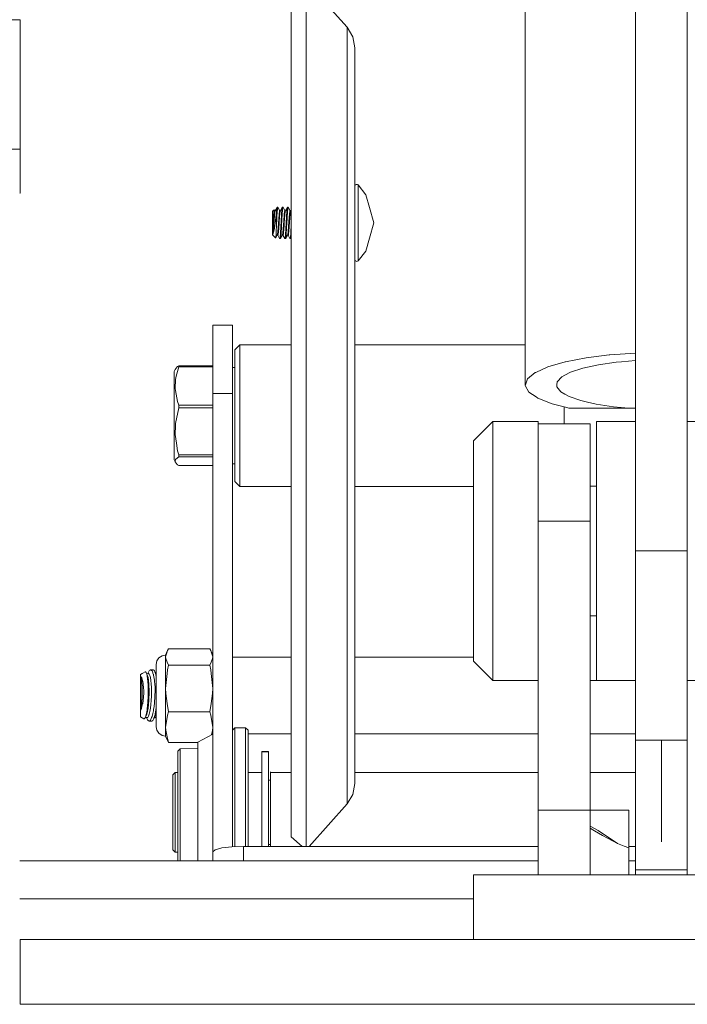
# Model space of a CAD drawing. Header units: millimetres. Extents: x 53056 to 116131, y -669674 to -625124.
# Tile 204 of 256: x 63848 to 63951, y -634815 to -634663. Entities that reach past the tile are written whole.
import ezdxf

# ---------------------------------------------------------------- set-up
doc = ezdxf.new("R2010")
doc.units = ezdxf.units.MM
doc.header["$MEASUREMENT"] = 0
doc.linetypes.add('DGN Style 1', pattern=[536.199087, 0.892178, -535.306909])
doc.linetypes.add('DGN Style 4', pattern=[1428.377269, 713.742545, -356.871273, 0.892178, -356.871273])
doc.layers.add('Main Cradle Tower', color=7, linetype='Continuous', lineweight=0)

# ---------------------------------------------------------------- blocks, each defined once
blk = doc.blocks.new('*U55')
at = {"layer": 'Main Cradle Tower', "color": 7, "linetype": 'Continuous', "lineweight": 0}
for p, q in [((-20651.26, 12739.06), (-20651.26, 12654.06)), ((-20643.26, 12739.06), (-20643.26, 12654.06)), ((-20746.2, 12736.1), (-21095.79, 12736.1)), ((-20746.2, 12716.1), (-21095.79, 12716.1)), ((-20746.2, 12709.29), (-20746.26, 12709.29)), ((-20706.84, 12706.59), (-20706.92, 12706.59)), ((-20706.92, 12706.59), (-20706.84, 12706.59)), ((-20706.84, 12706.59), (-20706.92, 12706.59)), ((-20706.13, 12706.59), (-20706.4, 12707.08)), ((-20706.32, 12706.94), (-20706.13, 12706.59)), ((-20704.96, 12707.11), (-20704.95, 12707.13)), ((-20704.84, 12707.13), (-20704.85, 12707.12)), ((-20704.55, 12706.59), (-20704.45, 12706.59)), ((-20704.52, 12706.59), (-20704.46, 12706.59)), ((-20707.08, 12706.01), (-20707.08, 12705.95)), ((-20706.63, 12706.35), (-20706.63, 12705.55)), ((-20706.63, 12704.62), (-20706.63, 12705.55)), ((-20707.17, 12703.34), (-20707.17, 12703)), ((-20707.15, 12704.4), (-20707.16, 12704.3)), ((-20707.08, 12703.27), (-20707.05, 12703.38)), ((-20707.17, 12703), (-20707.13, 12703.09)), ((-20706.68, 12703.26), (-20706.7, 12702.99)), ((-20706.09, 12702.47), (-20706.07, 12702.61)), ((-20705.98, 12702.5), (-20705.99, 12702.46)), ((-20705.27, 12702.68), (-20705.24, 12702.94)), ((-20705.17, 12702.42), (-20705.24, 12702.31)), ((-20705.23, 12702.31), (-20705.21, 12702.36)), ((-20705.15, 12702.94), (-20705.16, 12702.77)), ((-20704.35, 12702.47), (-20704.44, 12702.31)), ((-20716.47, 12688.92), (-20713.42, 12688.92)), ((-20716.47, 12688.92), (-20716.47, 12688.81)), ((-20712.31, 12685.54), (-20712.31, 12685.89)), ((-20655.19, 12684.34), (-20655.29, 12684.33)), ((-20655.19, 12684.34), (-20651.26, 12684.61)), ((-20722.11, 12681.04), (-20721.73, 12682.51)), ((-20721.73, 12682.67), (-20721.91, 12682.55)), ((-20721.73, 12682.51), (-20721.73, 12682.67)), ((-20721.73, 12682.67), (-20716.47, 12682.67)), ((-20716.47, 12682.51), (-20721.73, 12682.51)), ((-20716.47, 12678.37), (-20716.47, 12683.1)), ((-20713.42, 12683.1), (-20713.42, 12678.37)), ((-20713.42, 12682.4), (-20713.07, 12682.4)), ((-20704.35, 12656.94), (-20704.35, 12682.38)), ((-20653.43, 12683.27), (-20651.26, 12683.45)), ((-20716.47, 12607.62), (-20716.47, 12678.37)), ((-20716.47, 12678.37), (-20713.42, 12678.37)), ((-20713.42, 12678.37), (-20713.42, 12608.39)), ((-20722.23, 12673.75), (-20721.73, 12676.15)), ((-20721.73, 12676.37), (-20721.73, 12676.59)), ((-20721.73, 12676.59), (-20716.47, 12676.59)), ((-20721.73, 12676.37), (-20721.73, 12676.15)), ((-20716.47, 12676.15), (-20721.73, 12676.15)), ((-20712.31, 12676.21), (-20712.31, 12671.93)), ((-20661.52, 12676.1), (-20652.25, 12676.1)), ((-20651.26, 12676.1), (-20652.25, 12676.1)), ((-20658.26, 12665.59), (-20658.26, 12670.85)), ((-20721.73, 12668.6), (-20721.73, 12668.89)), ((-20721.73, 12668.89), (-20716.47, 12668.89)), ((-20716.47, 12668.6), (-20721.73, 12668.6)), ((-20721.73, 12667.26), (-20721.91, 12667.38)), ((-20721.73, 12667.26), (-20716.47, 12667.26)), ((-20713.07, 12667.52), (-20713.42, 12667.52)), ((-20666.26, 12665.59), (-20666.26, 12666.8)), ((-20666.26, 12665.59), (-20666.26, 12663.5)), ((-20658.26, 12665.59), (-20658.26, 12658.65)), ((-20658.26, 12664.06), (-20657.26, 12664.06)), ((-20666.26, 12660.16), (-20666.26, 12658.65)), ((-20666.26, 12658.65), (-20666.26, 12614.06)), ((-20666.26, 12658.65), (-20658.26, 12658.65)), ((-20658.26, 12614.06), (-20658.26, 12658.65)), ((-20643.26, 12654.06), (-20651.26, 12654.06)), ((-20643.26, 12654.06), (-20643.26, 12642.87)), ((-20657.26, 12644.06), (-20658.26, 12644.06)), ((-20723.74, 12637.7), (-20723.51, 12638.5)), ((-20723.45, 12638.69), (-20723.51, 12638.5)), ((-20716.93, 12638.96), (-20723.29, 12638.96)), ((-20716.76, 12638.69), (-20716.93, 12638.96)), ((-20716.7, 12638.5), (-20716.47, 12637.7)), ((-20723.49, 12636.9), (-20723.29, 12636.45)), ((-20723.29, 12636.45), (-20716.93, 12636.45)), ((-20716.76, 12635.69), (-20716.93, 12636.45)), ((-20716.49, 12637.43), (-20716.47, 12637.7)), ((-20713.42, 12637.64), (-20704.35, 12637.64)), ((-20694.53, 12637.64), (-20676.26, 12637.64)), ((-20727.37, 12635.14), (-20727.64, 12635.01)), ((-20727.64, 12635.01), (-20727.64, 12634.98)), ((-20725.2, 12635.12), (-20725.25, 12635.11)), ((-20725.2, 12635), (-20725.22, 12635.06)), ((-20723.74, 12632.84), (-20723.5, 12635.16)), ((-20723.74, 12632.84), (-20723.74, 12634.9)), ((-20716.49, 12632.06), (-20716.47, 12632.84)), ((-20727.56, 12631.09), (-20727.56, 12631.01)), ((-20727.55, 12629.48), (-20727.41, 12630.49)), ((-20723.29, 12629.23), (-20723.48, 12630.52)), ((-20727.55, 12629.48), (-20727.48, 12629.69)), ((-20716.93, 12629.23), (-20723.29, 12629.23)), ((-20716.76, 12628.73), (-20716.93, 12629.23)), ((-20726.99, 12628.16), (-20726.99, 12628.16)), ((-20726.79, 12628.6), (-20726.78, 12628.62)), ((-20726.78, 12628.63), (-20726.78, 12628.62)), ((-20726.6, 12628.1), (-20726.71, 12628.34)), ((-20726.21, 12627.8), (-20726.26, 12627.77)), ((-20725.2, 12628.14), (-20725.3, 12628.34)), ((-20725.2, 12628.15), (-20725.3, 12628.34)), ((-20725.22, 12628.32), (-20725.2, 12628.33)), ((-20723.51, 12628.37), (-20723.74, 12626.87)), ((-20723.74, 12626.87), (-20723.74, 12628.09)), ((-20716.49, 12626.36), (-20716.65, 12625.68)), ((-20716.49, 12626.36), (-20716.47, 12626.87)), ((-20713.04, 12626.77), (-20713.04, 12626.66)), ((-20711.41, 12626.77), (-20711.41, 12626.66)), ((-20711.41, 12624.58), (-20711.41, 12626.66)), ((-20704.35, 12625.83), (-20711.03, 12625.83)), ((-20666.26, 12625.83), (-20694.53, 12625.83)), ((-20651.26, 12625.83), (-20658.26, 12625.83)), ((-20651.26, 12627.05), (-20651.26, 12624.83)), ((-20723.29, 12624.51), (-20723.48, 12625.36)), ((-20718.75, 12624.51), (-20723.29, 12624.51)), ((-20643.26, 12624.83), (-20651.26, 12624.83)), ((-20647.26, 12624.83), (-20647.26, 12612.51)), ((-20643.26, 12624.83), (-20643.26, 12623.3)), ((-20711.03, 12620.63), (-20711.03, 12624.26)), ((-20707.86, 12623.05), (-20708.92, 12623.05)), ((-20708.92, 12620.87), (-20708.92, 12623.05)), ((-20707.86, 12623.05), (-20707.86, 12620.87)), ((-20695.74, 12622.18), (-20695.74, 12614.99)), ((-20722.26, 12619.85), (-20722.64, 12619.48)), ((-20721.88, 12619.85), (-20722.26, 12619.85)), ((-20708.92, 12619.85), (-20711.03, 12619.85)), ((-20707.55, 12619.93), (-20707.55, 12608.44)), ((-20704.35, 12619.85), (-20707.55, 12619.85)), ((-20666.26, 12619.85), (-20694.53, 12619.85)), ((-20651.26, 12619.85), (-20658.26, 12619.85)), ((-20722.64, 12607.84), (-20722.64, 12619.55)), ((-20707.55, 12618.65), (-20707.86, 12618.65)), ((-20707.55, 12608.68), (-20707.55, 12618.71)), ((-20651.26, 12618.97), (-20651.26, 12612.48)), ((-20666.26, 12614.06), (-20666.26, 12604.06)), ((-20666.26, 12614.06), (-20658.26, 12614.06)), ((-20658.26, 12604.06), (-20658.26, 12614.06)), ((-20652.26, 12612.5), (-20652.26, 12608.2)), ((-20651.26, 12604.83), (-20651.26, 12612.48)), ((-20722.26, 12607.54), (-20722.64, 12607.92)), ((-20721.88, 12608.9), (-20721.88, 12606.23)), ((-20716.47, 12606.23), (-20716.47, 12607.62)), ((-20713.53, 12608.38), (-20711.71, 12608.44)), ((-20711.71, 12606.23), (-20711.71, 12608.44)), ((-20711.71, 12608.44), (-20666.26, 12608.44)), ((-20707.55, 12608.75), (-20707.86, 12608.75)), ((-20652.26, 12608.44), (-20651.26, 12608.44)), ((-20652.26, 12604.06), (-20652.26, 12608.2)), ((-20666.26, 12606.23), (-20746.26, 12606.23)), ((-20721.88, 12607.54), (-20722.26, 12607.54)), ((-20651.26, 12606.23), (-20652.26, 12606.23)), ((-20651.26, 12604.83), (-20651.26, 12604.06)), ((-20643.26, 12604.83), (-20651.26, 12604.83)), ((-20643.26, 12604.83), (-20643.26, 12604.06)), ((-20676.26, 12594.06), (-20676.26, 12604.06)), ((-20619.25, 12604.06), (-20676.26, 12604.06)), ((-20746.26, 12600.32), (-20676.26, 12600.32)), ((-20676.26, 12594.06), (-20746.2, 12594.06)), ((-20619.25, 12594.06), (-20676.26, 12594.06)), ((-20596.26, 12584.06), (-20746.2, 12584.06))]:
    blk.add_line(p, q, dxfattribs=at)
at = {"layer": 'Main Cradle Tower', "color": 7, "linetype": 'DGN Style 4', "lineweight": 0}
for p, q in [((-20662.26, 12673.69), (-20662.26, 12676.3)), ((-20647.26, 12609.14), (-20647.26, 12612.51))]:
    blk.add_line(p, q, dxfattribs=at)
at = {"layer": 'Main Cradle Tower', "color": 7, "linetype": 'Continuous', "lineweight": 0, "flags": 128}
for points in [[(-20661.52, 12676.1), (-20662.06, 12676.25), (-20664.11, 12676.79), (-20666.29, 12677.65), (-20666.59, 12677.85), (-20667.69, 12678.6), (-20668.25, 12679.61), (-20668.26, 13376.1), (-20666.66, 13376.1), (-20662.11, 13376.1), (-20655.29, 13376.1), (-20647.26, 13376.1), (-20639.22, 13376.1), (-20632.41, 13376.1), (-20627.85, 13376.1), (-20626.26, 13376.1), (-20626.26, 12679.69), (-20626.74, 12678.68), (-20627.9, 12677.85), (-20628.08, 12677.72), (-20630.2, 12676.85), (-20632.46, 12676.25), (-20632.99, 12676.1)], [(-20704.35, 12739.98), (-20704.35, 12739.98), (-20702.07, 12742), (-20695.74, 12734.93), (-20694.84, 12733.47), (-20694.53, 12731.78), (-20694.53, 12731.42), (-20694.53, 12729.94), (-20694.53, 12727.11), (-20694.53, 12719.73), (-20694.53, 12707.42), (-20694.53, 12702.7), (-20694.53, 12681.45), (-20694.53, 12659.21), (-20694.53, 12653.71), (-20694.53, 12639.37), (-20694.53, 12632.72), (-20694.53, 12628.95), (-20694.53, 12624.95), (-20694.53, 12618.14), (-20694.84, 12616.46), (-20695.74, 12614.99), (-20701.61, 12608.44)], [(-20704.35, 12739.98), (-20704.35, 12737.87), (-20704.35, 12726.18), (-20704.35, 12706.7), (-20704.35, 12682.38)], [(-20702.07, 12739.82), (-20702.07, 12739.82), (-20702.07, 12727.77), (-20702.07, 12707.68), (-20702.07, 12682.61), (-20702.07, 12656.38), (-20702.07, 12632.97), (-20702.07, 12615.96), (-20702.07, 12608.44)], [(-20746.2, 12736.1), (-20746.2, 12736.1), (-20746.2, 12716.1), (-20746.2, 12716.1)], [(-20695.74, 12734.93), (-20695.74, 12732.99), (-20695.74, 12722.21), (-20695.74, 12704.23), (-20695.74, 12681.81), (-20695.74, 12658.34), (-20695.74, 12637.4), (-20695.74, 12622.18), (-20695.74, 12622.18)], [(-20746.2, 12716.1), (-20746.2, 12709.29), (-20746.2, 12709.29)], [(-20694.53, 12710.38), (-20694.51, 12710.49), (-20694.44, 12710.59), (-20694.35, 12710.65), (-20694.24, 12710.67), (-20694.13, 12710.65), (-20694.03, 12710.58), (-20692.86, 12709.07), (-20692.86, 12709.07)], [(-20694.03, 12710.04), (-20694.03, 12710.11), (-20694.03, 12710.58)], [(-20694.03, 12708.69), (-20694.03, 12710.04), (-20694.03, 12710.04)], [(-20694.03, 12698.85), (-20694.03, 12699.03), (-20694.03, 12699.21), (-20694.03, 12700.4), (-20694.03, 12702.25), (-20694.03, 12703.34), (-20694.03, 12704.47), (-20694.03, 12706.44), (-20694.03, 12706.73), (-20694.03, 12708.69), (-20694.03, 12708.69)], [(-20692.86, 12709.07), (-20692.27, 12707.08), (-20691.63, 12704.72)], [(-20706.77, 12702.44), (-20707.23, 12702.9), (-20707.23, 12703.01), (-20707.23, 12703.38), (-20707.23, 12703.95), (-20707.23, 12704.64), (-20707.23, 12705.34), (-20707.23, 12705.95), (-20707.23, 12706.37), (-20707.23, 12706.53), (-20707.02, 12706.74)], [(-20706.94, 12706.59), (-20706.96, 12706.53), (-20706.98, 12706.42), (-20706.98, 12706.41), (-20707.01, 12706.23), (-20707.01, 12706.22), (-20707.03, 12706), (-20707.03, 12705.99), (-20707.05, 12705.72), (-20707.08, 12705.39), (-20707.08, 12705.37), (-20707.08, 12705.36), (-20707.1, 12705.07), (-20707.12, 12704.72), (-20707.13, 12704.64), (-20707.15, 12704.37), (-20707.15, 12704.3), (-20707.17, 12704.04), (-20707.16, 12704.3)], [(-20707.17, 12703), (-20707.15, 12703.13), (-20707.15, 12703.19), (-20707.13, 12703.34), (-20707.12, 12703.41), (-20707.1, 12703.67), (-20707.08, 12703.9), (-20707.08, 12703.93), (-20707.08, 12703.98), (-20707.05, 12704.32), (-20707.03, 12704.64), (-20707.03, 12704.65), (-20707.01, 12704.93), (-20707.01, 12705.01), (-20706.98, 12705.36), (-20706.98, 12705.36), (-20706.96, 12705.66), (-20706.94, 12705.9), (-20706.93, 12705.95), (-20706.93, 12705.98), (-20706.91, 12706.19), (-20706.89, 12706.38), (-20706.88, 12706.41), (-20706.87, 12706.49), (-20706.86, 12706.51), (-20706.84, 12706.58)], [(-20707.08, 12706.05), (-20707.07, 12706.25), (-20707.06, 12706.31), (-20707.05, 12706.46), (-20707.05, 12706.52), (-20707.04, 12706.61), (-20707.03, 12706.71), (-20707.02, 12706.74), (-20707.02, 12706.74), (-20707.01, 12706.75)], [(-20706.55, 12707.11), (-20706.57, 12707), (-20706.57, 12706.99), (-20706.58, 12706.9), (-20706.6, 12706.8), (-20706.62, 12706.53), (-20706.63, 12706.35), (-20706.65, 12706.23), (-20706.68, 12705.99), (-20706.74, 12705.58), (-20706.74, 12705.51), (-20706.79, 12705.14), (-20706.81, 12704.97), (-20706.85, 12704.71), (-20706.86, 12704.63), (-20706.9, 12704.3), (-20706.95, 12703.97), (-20706.97, 12703.85), (-20706.97, 12703.82), (-20707, 12703.68), (-20707.05, 12703.38)], [(-20707.02, 12706.74), (-20707.01, 12706.75), (-20706.91, 12706.59)], [(-20706.93, 12706.59), (-20706.94, 12706.59), (-20706.84, 12706.58), (-20706.84, 12706.58)], [(-20706.88, 12706.59), (-20706.84, 12706.58), (-20706.55, 12707.11), (-20706.53, 12707.13), (-20706.53, 12707.13), (-20706.43, 12707.13), (-20706.13, 12706.59)], [(-20706.68, 12703.26), (-20706.68, 12703.27), (-20706.67, 12703.6), (-20706.67, 12703.72), (-20706.65, 12704), (-20706.64, 12704.42), (-20706.64, 12704.54), (-20706.63, 12704.62), (-20706.61, 12705.05), (-20706.59, 12705.5), (-20706.58, 12705.55), (-20706.56, 12705.9), (-20706.56, 12705.92), (-20706.55, 12706.14), (-20706.53, 12706.34), (-20706.53, 12706.47), (-20706.5, 12706.76), (-20706.49, 12706.85), (-20706.48, 12706.9), (-20706.48, 12706.97), (-20706.45, 12707.09), (-20706.43, 12707.12), (-20706.43, 12707.13)], [(-20706.13, 12706.59), (-20706.14, 12706.59), (-20706.16, 12706.56), (-20706.18, 12706.46), (-20706.19, 12706.41), (-20706.19, 12706.38), (-20706.21, 12706.29), (-20706.23, 12706.07), (-20706.24, 12705.98), (-20706.25, 12705.82), (-20706.27, 12705.63), (-20706.28, 12705.5), (-20706.29, 12705.36), (-20706.3, 12705.16), (-20706.32, 12704.84), (-20706.34, 12704.64), (-20706.34, 12704.58), (-20706.35, 12704.49), (-20706.37, 12704.13), (-20706.39, 12703.93), (-20706.39, 12703.82), (-20706.41, 12703.57), (-20706.42, 12703.53), (-20706.43, 12703.34), (-20706.44, 12703.28), (-20706.46, 12703.09), (-20706.48, 12702.96), (-20706.49, 12702.94), (-20706.49, 12702.94), (-20706.51, 12702.86)], [(-20706.42, 12702.85), (-20706.42, 12702.85), (-20706.39, 12702.92), (-20706.39, 12702.96), (-20706.37, 12703.05), (-20706.37, 12703.08), (-20706.34, 12703.25), (-20706.34, 12703.34), (-20706.32, 12703.48), (-20706.3, 12703.77), (-20706.3, 12703.81), (-20706.29, 12703.93), (-20706.27, 12704.1), (-20706.25, 12704.42), (-20706.24, 12704.64), (-20706.23, 12704.77), (-20706.22, 12704.83), (-20706.2, 12705.13), (-20706.19, 12705.36), (-20706.18, 12705.45), (-20706.16, 12705.76), (-20706.15, 12705.82), (-20706.14, 12705.99), (-20706.13, 12706.03), (-20706.11, 12706.25), (-20706.09, 12706.42), (-20706.09, 12706.43), (-20706.08, 12706.46), (-20706.06, 12706.54), (-20706.04, 12706.59)], [(-20706.1, 12706.59), (-20706.14, 12706.59), (-20706.04, 12706.59), (-20705.83, 12706.97)], [(-20706.13, 12706.59), (-20706.13, 12706.59), (-20706.05, 12706.59)], [(-20705.75, 12707.11), (-20705.78, 12706.99), (-20705.78, 12706.96), (-20705.79, 12706.9), (-20705.8, 12706.8), (-20705.83, 12706.53), (-20705.84, 12706.34), (-20705.85, 12706.2), (-20705.85, 12706.14), (-20705.87, 12705.81), (-20705.89, 12705.54), (-20705.9, 12705.38), (-20705.92, 12704.93), (-20705.93, 12704.86), (-20705.94, 12704.62), (-20705.95, 12704.47), (-20705.97, 12704.02), (-20705.99, 12703.71), (-20706, 12703.59), (-20706, 12703.55), (-20706.02, 12703.21), (-20706.04, 12702.94), (-20706.06, 12702.68), (-20706.07, 12702.61)], [(-20705.74, 12707.12), (-20705.74, 12707.13), (-20705.75, 12707.11), (-20706.06, 12706.54), (-20706.01, 12706.64)], [(-20705.98, 12702.5), (-20705.97, 12702.59), (-20705.96, 12702.72), (-20705.94, 12702.94), (-20705.92, 12703.26), (-20705.9, 12703.55), (-20705.89, 12703.66), (-20705.89, 12703.7), (-20705.87, 12704.09), (-20705.84, 12704.53), (-20705.84, 12704.62), (-20705.83, 12704.86), (-20705.83, 12704.9), (-20705.8, 12705.33), (-20705.79, 12705.54), (-20705.78, 12705.76), (-20705.75, 12706.15), (-20705.75, 12706.2), (-20705.74, 12706.34), (-20705.73, 12706.49), (-20705.71, 12706.77), (-20705.69, 12706.9), (-20705.68, 12706.98), (-20705.68, 12707), (-20705.66, 12707.1), (-20705.64, 12707.12), (-20705.63, 12707.13)], [(-20705.74, 12707.12), (-20705.74, 12707.13), (-20705.74, 12707.13), (-20705.63, 12707.13), (-20705.33, 12706.59), (-20705.24, 12706.59)], [(-20705.33, 12706.59), (-20705.34, 12706.58), (-20705.36, 12706.58), (-20705.38, 12706.49), (-20705.38, 12706.49), (-20705.39, 12706.41), (-20705.4, 12706.35), (-20705.43, 12706.15), (-20705.44, 12705.98), (-20705.45, 12705.9), (-20705.45, 12705.87), (-20705.47, 12705.61), (-20705.49, 12705.36), (-20705.5, 12705.28), (-20705.52, 12704.94), (-20705.53, 12704.86), (-20705.54, 12704.64), (-20705.54, 12704.6), (-20705.57, 12704.25), (-20705.59, 12703.93), (-20705.59, 12703.91), (-20705.6, 12703.81), (-20705.62, 12703.62), (-20705.64, 12703.36), (-20705.64, 12703.34), (-20705.66, 12703.14), (-20705.67, 12703.06), (-20705.69, 12702.98), (-20705.69, 12702.96), (-20705.71, 12702.88)], [(-20705.64, 12702.84), (-20705.62, 12702.87), (-20705.59, 12702.96), (-20705.59, 12702.96), (-20705.58, 12703.04), (-20705.57, 12703.11), (-20705.54, 12703.31), (-20705.54, 12703.34), (-20705.52, 12703.57), (-20705.51, 12703.73), (-20705.5, 12703.88), (-20705.49, 12703.93), (-20705.47, 12704.19), (-20705.45, 12704.53), (-20705.44, 12704.64), (-20705.44, 12704.73), (-20705.43, 12704.88), (-20705.4, 12705.22), (-20705.39, 12705.36), (-20705.38, 12705.55), (-20705.36, 12705.74), (-20705.35, 12705.85), (-20705.34, 12705.98), (-20705.33, 12706.1), (-20705.31, 12706.32), (-20705.29, 12706.41), (-20705.29, 12706.42), (-20705.28, 12706.48), (-20705.26, 12706.56)], [(-20705.26, 12706.57), (-20705.26, 12706.56), (-20704.96, 12707.11)], [(-20704.96, 12707.11), (-20704.98, 12706.99), (-20705, 12706.9), (-20705, 12706.9), (-20705.01, 12706.8), (-20705.03, 12706.53), (-20705.05, 12706.34), (-20705.06, 12706.2), (-20705.07, 12706.03), (-20705.08, 12705.81), (-20705.1, 12705.54), (-20705.11, 12705.38), (-20705.13, 12704.93), (-20705.14, 12704.74), (-20705.15, 12704.62), (-20705.15, 12704.47), (-20705.18, 12704.02), (-20705.19, 12703.71), (-20705.2, 12703.59), (-20705.21, 12703.44), (-20705.23, 12703.21), (-20705.24, 12702.94)], [(-20705.15, 12702.94), (-20705.12, 12703.26), (-20705.1, 12703.66), (-20705.1, 12703.7), (-20705.09, 12703.88), (-20705.07, 12704.09), (-20705.05, 12704.53), (-20705.05, 12704.62), (-20705.03, 12704.86), (-20705.01, 12705.26), (-20705.01, 12705.33), (-20705, 12705.54), (-20704.98, 12705.76), (-20704.96, 12706.15), (-20704.95, 12706.34), (-20704.94, 12706.47), (-20704.94, 12706.49), (-20704.91, 12706.77), (-20704.9, 12706.9), (-20704.89, 12706.98), (-20704.86, 12707.1), (-20704.86, 12707.1), (-20704.85, 12707.12)], [(-20704.95, 12707.13), (-20704.94, 12707.13), (-20704.84, 12707.13), (-20704.53, 12706.59)], [(-20704.55, 12706.59), (-20704.57, 12706.56), (-20704.58, 12706.52), (-20704.6, 12706.42), (-20704.6, 12706.39), (-20704.63, 12706.22), (-20704.64, 12706.07), (-20704.65, 12705.99), (-20704.65, 12705.98), (-20704.67, 12705.7), (-20704.7, 12705.4), (-20704.7, 12705.36), (-20704.71, 12705.14), (-20704.72, 12705.05), (-20704.74, 12704.7), (-20704.75, 12704.64), (-20704.77, 12704.37), (-20704.79, 12704.06), (-20704.79, 12704.02), (-20704.8, 12703.93), (-20704.82, 12703.7), (-20704.84, 12703.44), (-20704.85, 12703.34), (-20704.86, 12703.21), (-20704.86, 12703.2), (-20704.89, 12703.02), (-20704.9, 12702.96), (-20704.91, 12702.91), (-20704.93, 12702.85)], [(-20704.84, 12702.84), (-20704.81, 12702.89), (-20704.8, 12702.96), (-20704.79, 12702.99), (-20704.79, 12703.01), (-20704.77, 12703.17), (-20704.75, 12703.34), (-20704.74, 12703.39), (-20704.72, 12703.64), (-20704.72, 12703.67), (-20704.7, 12703.93), (-20704.7, 12703.96), (-20704.67, 12704.3), (-20704.65, 12704.64), (-20704.65, 12704.64), (-20704.65, 12704.64), (-20704.63, 12704.98), (-20704.6, 12705.34), (-20704.6, 12705.36), (-20704.58, 12705.66), (-20704.58, 12705.66), (-20704.55, 12705.93), (-20704.55, 12705.98), (-20704.53, 12706.18), (-20704.51, 12706.38), (-20704.51, 12706.38), (-20704.5, 12706.41), (-20704.48, 12706.51), (-20704.46, 12706.58)], [(-20704.46, 12706.59), (-20704.55, 12706.59), (-20704.55, 12706.59)], [(-20704.46, 12706.58), (-20704.46, 12706.58), (-20704.35, 12706.78)], [(-20707.15, 12704.4), (-20707.14, 12704.64), (-20707.14, 12704.73), (-20707.13, 12705.07), (-20707.11, 12705.38), (-20707.11, 12705.4), (-20707.11, 12705.41)], [(-20707.1, 12705.6), (-20707.11, 12705.41), (-20707.1, 12705.72)], [(-20707.1, 12705.72), (-20707.08, 12706.01), (-20707.08, 12706.05), (-20707.08, 12706.01)], [(-20707.17, 12703.34), (-20707.17, 12703.93), (-20707.17, 12704.04)], [(-20704.35, 12704.67), (-20704.35, 12704.62), (-20704.35, 12704.61), (-20704.36, 12704.47), (-20704.38, 12704.02), (-20704.4, 12703.71), (-20704.41, 12703.59), (-20704.42, 12703.34), (-20704.43, 12703.21), (-20704.45, 12702.94), (-20704.47, 12702.68), (-20704.49, 12702.49), (-20704.5, 12702.47), (-20704.5, 12702.46), (-20704.52, 12702.34), (-20704.55, 12702.31)], [(-20691.63, 12704.72), (-20691.63, 12704.72), (-20692.27, 12702.36), (-20692.86, 12700.37), (-20694.03, 12698.85), (-20694.13, 12698.79), (-20694.24, 12698.77), (-20694.35, 12698.79), (-20694.44, 12698.85), (-20694.51, 12698.95), (-20694.53, 12699.06)], [(-20707.08, 12703.27), (-20707.13, 12703.09), (-20707.13, 12703.09)], [(-20706.49, 12702.94), (-20706.49, 12702.94), (-20706.75, 12702.44), (-20706.76, 12702.44), (-20706.76, 12702.44), (-20706.77, 12702.44)], [(-20706.75, 12702.44), (-20706.73, 12702.5), (-20706.73, 12702.53), (-20706.73, 12702.55), (-20706.72, 12702.64), (-20706.7, 12702.86), (-20706.7, 12702.99)], [(-20706.51, 12702.86), (-20706.51, 12702.86), (-20706.56, 12702.8)], [(-20706.03, 12702.31), (-20706.03, 12702.31), (-20706.13, 12702.31), (-20706.14, 12702.31), (-20706.14, 12702.32), (-20706.15, 12702.33), (-20706.44, 12702.85), (-20706.52, 12702.84)], [(-20706.44, 12702.85), (-20706.44, 12702.85), (-20706.43, 12702.85), (-20706.42, 12702.85)], [(-20706.09, 12702.47), (-20706.09, 12702.46), (-20706.11, 12702.34), (-20706.13, 12702.31)], [(-20705.71, 12702.88), (-20705.71, 12702.88), (-20706.03, 12702.31)], [(-20706.03, 12702.31), (-20706.01, 12702.36), (-20705.99, 12702.46)], [(-20705.64, 12702.84), (-20705.64, 12702.84), (-20705.73, 12702.84)], [(-20705.34, 12702.31), (-20705.34, 12702.31), (-20705.35, 12702.33), (-20705.36, 12702.33), (-20705.64, 12702.84)], [(-20705.27, 12702.68), (-20705.28, 12702.55), (-20705.29, 12702.47), (-20705.29, 12702.46), (-20705.32, 12702.34), (-20705.34, 12702.31)], [(-20705.24, 12702.31), (-20705.24, 12702.31), (-20705.34, 12702.31), (-20705.34, 12702.31)], [(-20705.24, 12702.31), (-20705.23, 12702.31), (-20705.21, 12702.36)], [(-20704.84, 12702.84), (-20704.84, 12702.84), (-20704.93, 12702.85), (-20705.23, 12702.31)], [(-20705.21, 12702.36), (-20705.21, 12702.36), (-20705.19, 12702.46), (-20705.19, 12702.5), (-20705.16, 12702.72), (-20705.16, 12702.77)], [(-20704.55, 12702.31), (-20704.55, 12702.31), (-20704.56, 12702.33), (-20704.85, 12702.84)], [(-20704.44, 12702.31), (-20704.44, 12702.31), (-20704.55, 12702.31), (-20704.55, 12702.31)], [(-20704.44, 12702.31), (-20704.42, 12702.35), (-20704.42, 12702.36), (-20704.4, 12702.46), (-20704.39, 12702.5), (-20704.37, 12702.72), (-20704.35, 12702.94), (-20704.35, 12702.98)], [(-20716.47, 12688.81), (-20716.47, 12688.81), (-20716.47, 12686.77), (-20716.47, 12683.1)], [(-20713.42, 12683.1), (-20713.42, 12686.77), (-20713.42, 12688.81), (-20713.42, 12688.92)], [(-20713.07, 12684.8), (-20713.07, 12685.13), (-20712.31, 12685.89), (-20704.35, 12685.89)], [(-20712.31, 12676.21), (-20712.31, 12680.3), (-20712.31, 12683.57), (-20712.31, 12685.54), (-20712.31, 12685.54)], [(-20694.53, 12685.89), (-20694.53, 12685.89), (-20668.25, 12685.89)], [(-20704.35, 12664.04), (-20712.31, 12664.04), (-20713.07, 12664.79), (-20713.07, 12666.01), (-20713.07, 12668.59), (-20713.07, 12672.14), (-20713.07, 12676.12), (-20713.07, 12679.93), (-20713.07, 12682.97), (-20713.07, 12684.8)], [(-20668.25, 12679.61), (-20668.21, 12679.74), (-20667.92, 12680.63), (-20666.73, 12681.6), (-20666.64, 12681.64), (-20664.75, 12682.49), (-20662.1, 12683.25), (-20662.07, 12683.26), (-20658.84, 12683.88), (-20655.29, 12684.33)], [(-20721.91, 12667.38), (-20721.94, 12667.41), (-20722.29, 12667.84), (-20722.42, 12668.14), (-20722.42, 12669.12), (-20722.42, 12670.99), (-20722.42, 12673.46), (-20722.42, 12676.17), (-20722.42, 12678.69), (-20722.42, 12680.64), (-20722.42, 12681.73), (-20722.42, 12681.79), (-20722.29, 12682.08), (-20721.94, 12682.51), (-20721.91, 12682.55)], [(-20653.43, 12683.27), (-20654.24, 12683.2), (-20656.97, 12682.81), (-20658.67, 12682.44), (-20659.35, 12682.29), (-20661.26, 12681.67), (-20662.15, 12681.2), (-20662.62, 12680.96), (-20663.34, 12680.19), (-20663.37, 12679.74), (-20663.39, 12679.41), (-20663.39, 12679.41)], [(-20722.11, 12681.04), (-20722.23, 12680.56), (-20722.29, 12679.17), (-20722.22, 12678.83), (-20721.91, 12677.12), (-20721.73, 12676.59)], [(-20663.39, 12679.41), (-20662.77, 12678.64), (-20662.15, 12678.29), (-20661.5, 12677.92), (-20659.66, 12677.28), (-20658.66, 12677.05), (-20657.34, 12676.75), (-20654.66, 12676.34), (-20653.44, 12676.22), (-20652.25, 12676.1)], [(-20722.23, 12673.75), (-20722.24, 12673.41), (-20722.29, 12672.05), (-20722.08, 12670.69), (-20721.91, 12669.54), (-20721.73, 12668.89)], [(-20666.26, 12634.06), (-20673.26, 12634.06), (-20676.26, 12637.06), (-20676.26, 12638.35), (-20676.26, 12642.04), (-20676.26, 12647.55), (-20676.26, 12654.06), (-20676.26, 12660.56), (-20676.26, 12666.08), (-20676.26, 12669.76), (-20676.26, 12671.06), (-20673.26, 12674.06), (-20666.26, 12674.06), (-20666.26, 12673.69)], [(-20673.26, 12674.06), (-20673.26, 12672.53), (-20673.26, 12668.2), (-20673.26, 12661.71), (-20673.26, 12654.06), (-20673.26, 12646.4), (-20673.26, 12639.91), (-20673.26, 12635.58), (-20673.26, 12634.06)], [(-20666.26, 12672.92), (-20666.26, 12673.69), (-20658.26, 12673.69), (-20658.26, 12670.85)], [(-20657.26, 12634.06), (-20657.26, 12635.58), (-20657.26, 12639.91), (-20657.26, 12646.4), (-20657.26, 12654.06), (-20657.26, 12661.71), (-20657.26, 12668.2), (-20657.26, 12672.53), (-20657.26, 12674.06), (-20651.26, 12674.06), (-20651.26, 12674.06)], [(-20643.26, 12674.06), (-20643.26, 12674.06), (-20637.26, 12674.06), (-20637.26, 12672.53), (-20637.26, 12668.2), (-20637.26, 12661.71), (-20637.26, 12654.06), (-20637.26, 12646.4), (-20637.26, 12639.91), (-20637.26, 12635.58), (-20637.26, 12634.06), (-20643.26, 12634.06), (-20643.26, 12634.06)], [(-20712.31, 12664.04), (-20712.31, 12665.34), (-20712.31, 12668.12), (-20712.31, 12671.93)], [(-20666.26, 12672.92), (-20666.26, 12672.53), (-20666.26, 12671.55)], [(-20666.26, 12669.34), (-20666.26, 12670.85), (-20666.26, 12671.55)], [(-20721.73, 12668.6), (-20721.9, 12668.45), (-20722.23, 12668.16), (-20722.27, 12667.93), (-20722.29, 12667.84)], [(-20666.26, 12669.34), (-20666.26, 12668.2), (-20666.26, 12666.8)], [(-20676.26, 12664.04), (-20694.53, 12664.04), (-20694.53, 12664.04)], [(-20666.26, 12663.5), (-20666.26, 12661.71), (-20666.26, 12660.16)], [(-20704.35, 12656.94), (-20704.35, 12634.23), (-20704.35, 12617.73), (-20704.35, 12609.94), (-20704.35, 12609.94)], [(-20651.26, 12627.05), (-20651.26, 12633.39), (-20651.26, 12642.87), (-20651.26, 12654.06)], [(-20643.26, 12624.83), (-20643.26, 12627.05), (-20643.26, 12633.39), (-20643.26, 12642.87)], [(-20725.2, 12635.74), (-20725.2, 12635.74), (-20725.2, 12636.51), (-20725.2, 12636.55), (-20725.09, 12637.1), (-20724.77, 12637.57), (-20724.3, 12637.88), (-20723.74, 12637.99), (-20723.45, 12638.69)], [(-20723.74, 12637.93), (-20723.74, 12637.96), (-20723.74, 12637.99)], [(-20723.45, 12638.69), (-20723.45, 12638.69), (-20723.29, 12638.96)], [(-20716.76, 12638.69), (-20716.7, 12638.5), (-20716.47, 12638.08)], [(-20723.74, 12637.7), (-20723.74, 12637.93), (-20723.74, 12637.93)], [(-20723.49, 12636.9), (-20723.72, 12637.43), (-20723.74, 12637.7), (-20723.74, 12636.94), (-20723.74, 12636.56), (-20723.74, 12635.15), (-20723.74, 12634.9)], [(-20723.29, 12636.45), (-20723.45, 12635.69), (-20723.5, 12635.16)], [(-20716.49, 12637.43), (-20716.73, 12636.9), (-20716.93, 12636.45)], [(-20726.73, 12635.27), (-20726.73, 12635.27), (-20726.78, 12635.35), (-20726.79, 12635.36), (-20726.82, 12635.4), (-20726.9, 12635.41), (-20727.64, 12634.98)], [(-20726.99, 12628.16), (-20727.09, 12628.15), (-20727.64, 12628.46), (-20727.64, 12628.93), (-20727.64, 12629.83), (-20727.64, 12631.01), (-20727.64, 12632.31), (-20727.64, 12633.52), (-20727.64, 12634.46), (-20727.64, 12634.98), (-20727.64, 12634.98)], [(-20726.86, 12628.38), (-20726.63, 12628.86), (-20726.44, 12629.78), (-20726.31, 12630.99), (-20726.26, 12632.32), (-20726.31, 12633.56), (-20726.44, 12634.53), (-20726.63, 12635.06)], [(-20726.63, 12635.06), (-20726.63, 12635.06), (-20726.73, 12635.27)], [(-20726.5, 12630.72), (-20726.49, 12630.9), (-20726.49, 12630.91), (-20726.46, 12631.36), (-20726.45, 12631.76), (-20726.44, 12632.41), (-20726.45, 12632.76), (-20726.46, 12633.37), (-20726.49, 12633.8), (-20726.49, 12633.81), (-20726.49, 12633.86), (-20726.54, 12634.36), (-20726.59, 12634.73), (-20726.61, 12634.83), (-20726.61, 12634.84), (-20726.66, 12635.07), (-20726.73, 12635.27)], [(-20726.4, 12635.13), (-20726.4, 12635.13), (-20726.65, 12635.11)], [(-20726.63, 12628.32), (-20726.51, 12628.37), (-20726.4, 12628.55), (-20726.28, 12628.85), (-20726.18, 12629.26), (-20726.09, 12629.77), (-20726.02, 12630.35), (-20725.96, 12630.98), (-20725.93, 12631.65), (-20725.92, 12632.31), (-20725.93, 12632.96), (-20725.96, 12633.55), (-20726.02, 12634.08), (-20726.09, 12634.51), (-20726.18, 12634.84), (-20726.28, 12635.05), (-20726.4, 12635.13)], [(-20725.47, 12635.54), (-20725.47, 12635.54), (-20725.49, 12635.59), (-20725.52, 12635.63), (-20725.63, 12635.7), (-20726, 12635.7), (-20726.12, 12635.68), (-20726.13, 12635.68), (-20726.19, 12635.61), (-20726.26, 12635.54), (-20726.5, 12635.13)], [(-20726.21, 12627.8), (-20726.19, 12627.82), (-20726.13, 12627.89), (-20726.1, 12627.92), (-20725.96, 12628.19), (-20725.9, 12628.34), (-20725.84, 12628.5), (-20725.84, 12628.5), (-20725.72, 12628.98), (-20725.63, 12629.38), (-20725.62, 12629.43), (-20725.6, 12629.58), (-20725.53, 12630.05), (-20725.46, 12630.6), (-20725.45, 12630.82), (-20725.44, 12630.94), (-20725.41, 12631.3), (-20725.39, 12631.72), (-20725.37, 12632.42), (-20725.38, 12632.94), (-20725.41, 12633.59), (-20725.44, 12633.8), (-20725.45, 12633.91), (-20725.47, 12634.13), (-20725.55, 12634.65), (-20725.6, 12634.9), (-20725.63, 12635.04), (-20725.64, 12635.05), (-20725.75, 12635.39), (-20725.84, 12635.55), (-20725.86, 12635.59), (-20725.9, 12635.62), (-20726, 12635.7)], [(-20725.46, 12635.54), (-20725.47, 12635.54), (-20725.4, 12635.42), (-20725.39, 12635.42)], [(-20725.27, 12634.96), (-20725.27, 12634.96), (-20725.3, 12635.14), (-20725.4, 12635.42), (-20725.2, 12634.94)], [(-20725.22, 12635.06), (-20725.22, 12635.06), (-20725.37, 12635.35)], [(-20725.22, 12634.72), (-20725.25, 12634.89), (-20725.27, 12634.96)], [(-20725.2, 12627.61), (-20725.2, 12628.93), (-20725.2, 12630.68), (-20725.2, 12632.58), (-20725.2, 12634.36), (-20725.2, 12635.74)], [(-20716.76, 12635.69), (-20716.7, 12635.13), (-20716.47, 12632.84)], [(-20727.56, 12631.09), (-20727.56, 12631.63), (-20727.56, 12631.7), (-20727.56, 12632.24), (-20727.56, 12632.32), (-20727.56, 12632.75), (-20727.56, 12632.91), (-20727.56, 12633.31), (-20727.56, 12633.54), (-20727.56, 12633.75), (-20727.56, 12633.96), (-20727.56, 12634.21), (-20727.55, 12634.49), (-20727.55, 12634.53), (-20727.55, 12634.71), (-20727.46, 12634.52), (-20727.42, 12634.45), (-20727.36, 12634.26), (-20727.3, 12634.05), (-20727.26, 12633.88), (-20727.22, 12633.62), (-20727.19, 12633.45), (-20727.14, 12632.99), (-20727.14, 12632.96), (-20727.12, 12632.48), (-20727.12, 12632.35), (-20727.13, 12631.94), (-20727.15, 12631.69), (-20727.16, 12631.48), (-20727.21, 12630.97), (-20727.22, 12630.93), (-20727.28, 12630.53), (-20727.3, 12630.44), (-20727.39, 12630.03), (-20727.46, 12629.78), (-20727.48, 12629.69)], [(-20727.55, 12634.71), (-20727.41, 12633.96), (-20727.34, 12632.91), (-20727.34, 12631.7), (-20727.41, 12630.49)], [(-20725.2, 12634.6), (-20725.22, 12634.72), (-20725.21, 12634.7)], [(-20651.26, 12634.06), (-20651.26, 12634.06), (-20657.26, 12634.06), (-20657.26, 12634.06)], [(-20723.74, 12628.09), (-20723.74, 12628.58), (-20723.74, 12630.36), (-20723.74, 12630.65), (-20723.74, 12632.84), (-20723.72, 12632.06), (-20723.48, 12630.52)], [(-20716.49, 12632.06), (-20716.73, 12630.52), (-20716.93, 12629.23)], [(-20727.55, 12629.48), (-20727.55, 12629.81), (-20727.56, 12629.98), (-20727.56, 12630.5), (-20727.56, 12630.5), (-20727.56, 12631.01)], [(-20726.54, 12630.2), (-20726.5, 12630.72), (-20726.5, 12630.7)], [(-20726.78, 12628.62), (-20726.74, 12628.79), (-20726.66, 12629.21), (-20726.66, 12629.2)], [(-20726.66, 12629.21), (-20726.61, 12629.55), (-20726.61, 12629.57)], [(-20726.61, 12629.58), (-20726.61, 12629.57), (-20726.6, 12629.63), (-20726.54, 12630.2)], [(-20725.72, 12627.9), (-20725.73, 12627.89), (-20725.61, 12628.1), (-20725.22, 12628.86), (-20725.23, 12628.84)], [(-20725.61, 12628.1), (-20725.5, 12628.38), (-20725.49, 12628.42), (-20725.47, 12628.51), (-20725.38, 12628.83), (-20725.3, 12629.26), (-20725.27, 12629.49), (-20725.25, 12629.58), (-20725.21, 12629.87), (-20725.2, 12629.97)], [(-20725.45, 12628.38), (-20725.22, 12628.86), (-20725.2, 12628.96)], [(-20723.51, 12628.37), (-20723.45, 12628.73), (-20723.29, 12629.23)], [(-20726.99, 12628.17), (-20726.99, 12628.17), (-20726.91, 12628.27)], [(-20726.99, 12628.17), (-20726.99, 12628.17), (-20726.99, 12628.16)], [(-20726.91, 12628.27), (-20726.81, 12628.51), (-20726.82, 12628.5)], [(-20726.86, 12628.39), (-20726.86, 12628.38), (-20726.87, 12628.36)], [(-20726.63, 12628.32), (-20726.63, 12628.32), (-20726.87, 12628.37)], [(-20726.86, 12628.38), (-20726.86, 12628.38), (-20726.81, 12628.51), (-20726.79, 12628.6), (-20726.79, 12628.6)], [(-20725.73, 12627.89), (-20725.73, 12627.89), (-20725.74, 12627.87), (-20725.77, 12627.85), (-20725.86, 12627.78), (-20726.26, 12627.77), (-20726.45, 12627.89), (-20726.53, 12628.01), (-20726.58, 12628.08), (-20726.59, 12628.1), (-20726.6, 12628.1)], [(-20725.45, 12628.38), (-20725.45, 12628.38), (-20725.58, 12628.16)], [(-20725.22, 12628.32), (-20725.22, 12628.32), (-20725.46, 12628.37)], [(-20723.29, 12624.51), (-20723.45, 12624.78), (-20723.74, 12625.48), (-20724.3, 12625.59), (-20724.77, 12625.9), (-20725.09, 12626.37), (-20725.2, 12626.91), (-20725.2, 12627.61), (-20725.2, 12627.61)], [(-20716.76, 12628.73), (-20716.7, 12628.37), (-20716.47, 12626.87)], [(-20723.74, 12625.48), (-20723.74, 12625.88), (-20723.74, 12626.38), (-20723.74, 12626.87), (-20723.72, 12626.37), (-20723.48, 12625.36)], [(-20713.42, 12626.39), (-20713.04, 12626.77), (-20711.41, 12626.77), (-20711.03, 12626.39), (-20711.03, 12626.29)], [(-20713.04, 12626.66), (-20713.04, 12626.66), (-20713.04, 12624.58), (-20713.04, 12620.84), (-20713.04, 12616.01), (-20713.04, 12610.84), (-20713.04, 12608.4)], [(-20711.03, 12626.29), (-20711.03, 12626.29), (-20711.03, 12624.26)], [(-20718.75, 12606.23), (-20718.75, 12608.04), (-20718.75, 12611.95), (-20718.75, 12616.11), (-20718.75, 12619.93), (-20718.75, 12622.85), (-20718.75, 12624.46), (-20718.75, 12624.53), (-20716.47, 12625.78), (-20716.47, 12625.78)], [(-20711.41, 12624.58), (-20711.41, 12620.84), (-20711.41, 12616.01), (-20711.41, 12610.84), (-20711.41, 12608.44)], [(-20651.26, 12618.97), (-20651.26, 12623.3), (-20651.26, 12624.83)], [(-20721.88, 12623.09), (-20721.88, 12623.14), (-20721.5, 12623.51), (-20718.75, 12623.57)], [(-20721.88, 12608.9), (-20721.88, 12612.31), (-20721.88, 12615.91), (-20721.88, 12619.2), (-20721.88, 12621.71), (-20721.88, 12623.09), (-20721.88, 12623.09)], [(-20721.5, 12623.51), (-20721.5, 12623.49), (-20721.5, 12623.46)], [(-20721.5, 12623.46), (-20721.5, 12623.46), (-20721.5, 12622.63), (-20721.5, 12622.03), (-20721.5, 12620.37), (-20721.5, 12619.42), (-20721.5, 12617.06), (-20721.5, 12616), (-20721.5, 12613.21), (-20721.5, 12612.25), (-20721.5, 12609.43), (-20721.5, 12608.71), (-20721.5, 12606.3), (-20721.5, 12606.23)], [(-20708.92, 12623.05), (-20708.92, 12623.11), (-20707.86, 12623.11), (-20707.86, 12623.05)], [(-20643.26, 12604.83), (-20643.26, 12612.48), (-20643.26, 12618.97), (-20643.26, 12623.3)], [(-20722.26, 12607.63), (-20722.26, 12607.63), (-20722.26, 12608.64), (-20722.26, 12610.42), (-20722.26, 12612.7), (-20722.26, 12615.13), (-20722.26, 12617.34), (-20722.26, 12619), (-20722.26, 12619.85), (-20722.26, 12619.85)], [(-20722.26, 12619.85), (-20722.26, 12619.85), (-20722.26, 12619), (-20722.26, 12617.34), (-20722.26, 12615.13), (-20722.26, 12615.13)], [(-20711.03, 12620.63), (-20711.03, 12615.95), (-20711.03, 12610.92), (-20711.03, 12608.44)], [(-20708.92, 12620.87), (-20708.92, 12617.63), (-20708.92, 12613.82), (-20708.92, 12609.98), (-20708.92, 12608.44)], [(-20707.86, 12608.44), (-20707.86, 12609.98), (-20707.86, 12613.82), (-20707.86, 12617.63), (-20707.86, 12620.87)], [(-20707.55, 12619.85), (-20707.55, 12619), (-20707.55, 12617.34), (-20707.55, 12615.13), (-20707.55, 12612.7), (-20707.55, 12610.42), (-20707.55, 12608.64), (-20707.55, 12608.44)], [(-20722.64, 12619.48), (-20722.64, 12619.48), (-20722.64, 12618.68), (-20722.64, 12617.12), (-20722.64, 12615.04), (-20722.64, 12612.76), (-20722.64, 12610.62), (-20722.64, 12608.95), (-20722.64, 12608), (-20722.64, 12608)], [(-20658.26, 12614.06), (-20652.26, 12614.06), (-20652.26, 12612.5)], [(-20722.26, 12612.7), (-20722.26, 12612.7), (-20722.26, 12610.42), (-20722.26, 12608.64), (-20722.26, 12607.63), (-20722.26, 12607.63)], [(-20654.02, 12608.91), (-20654.01, 12608.91), (-20656.99, 12610.87), (-20658.26, 12611.57)], [(-20652.26, 12608.2), (-20652.98, 12608.49), (-20654.01, 12608.91), (-20656.33, 12610.1), (-20657.58, 12610.83), (-20657.84, 12611), (-20658.26, 12611.27)], [(-20702.66, 12608.44), (-20704.35, 12609.94), (-20704.35, 12609.94)], [(-20722.64, 12608), (-20722.64, 12607.92), (-20722.64, 12607.92)], [(-20722.26, 12607.54), (-20722.26, 12607.54), (-20722.26, 12607.63)], [(-20722.26, 12607.63), (-20722.26, 12607.54), (-20722.26, 12607.54)], [(-20713.53, 12608.38), (-20715.07, 12608.2), (-20716.11, 12607.93), (-20716.47, 12607.62)], [(-20746.2, 12594.06), (-20746.2, 12594.06), (-20746.2, 12584.06), (-20746.2, 12584.06)]]:
    blk.add_lwpolyline(points, dxfattribs=at)
at = {"layer": 'Main Cradle Tower', "color": 7, "linetype": 'DGN Style 4', "lineweight": 0, "flags": 128}
blk.add_lwpolyline([(-20657.26, 12634.06), (-20657.86, 12634.06), (-20658.26, 12634.06)], dxfattribs=at)

msp = doc.modelspace()

# ---------------------------------------------------------------- block references
at = {"color": 7, "linetype": 'DGN Style 1', "lineweight": 0}
msp.add_blockref('*U55', (84593.95, -647399.35), dxfattribs=at)

doc.saveas('drawing.dxf')
